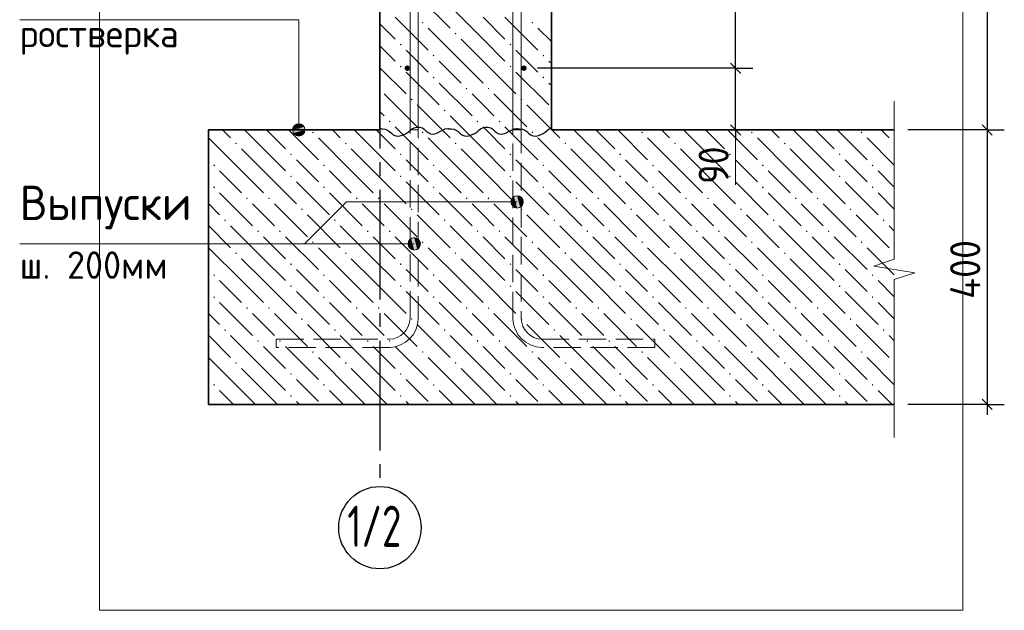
# Model space of a CAD drawing. Header units: millimetres. Extents: x 0 to 42000, y 0 to 29700.
# Tile 12 of 18: x 29500 to 36678, y 7803 to 12106. Entities that reach past the tile are written whole.
import ezdxf

# ---------------------------------------------------------------- set-up
doc = ezdxf.new("R2010")
doc.units = ezdxf.units.MM
doc.linetypes.add('______2', pattern=[270, 200, -70])
doc.linetypes.add('______5', pattern=[1100, 800, -100, 100, -100])
for name, color, linetype, lineweight in [('Standard', 7, 'Continuous', 25), ('Выпуски арматуры Г-обр.', 52, 'Continuous', 25), ('ЖБ Плита Фундамента верхний уровень', 7, 'Continuous', 35), ('ЖБ Стена верхний уровень', 7, 'Continuous', 35), ('Позиционная метка диаметр_ шаг', 7, 'Continuous', 13), ('Позиционная метка линия выноска', 7, 'Continuous', 13), ('Примечания', 7, 'Continuous', 13), ('Стена фоновая арматура У1', 7, 'Continuous', 18), ('Стена фоновая арматура Х1', 7, 'Continuous', 35)]:
    doc.layers.add(name, color=color, linetype=linetype, lineweight=lineweight)
doc.layers.add('Оси', color=7, linetype='______5')
doc.styles.add('ISOCPEUR', font='txt')

msp = doc.modelspace()

# ---------------------------------------------------------------- hatches: boundary and pattern name
at = {"layer": 'ЖБ Плита Фундамента верхний уровень', "linetype": 'Continuous', "lineweight": 18, "transparency": 33554687}
for points in [[(31631.1, 11285.2), (31637.5, 11291.7), (31644, 11285.2), (31637.5, 11278.7)], [(32431.1, 11285.2), (32437.5, 11291.7), (32444, 11285.2), (32437.5, 11278.7)], [(33231.1, 11285.2), (33237.5, 11291.7), (33244, 11285.2), (33237.5, 11278.7)], [(34031.1, 11285.2), (34037.5, 11291.7), (34044, 11285.2), (34037.5, 11278.7)], [(34831.1, 11285.2), (34837.5, 11291.7), (34844, 11285.2), (34837.5, 11278.7)], [(35631.1, 11285.2), (35637.5, 11291.7), (35644, 11285.2), (35637.5, 11278.7)], [(31071, 11205.2), (31077.6, 11211.7), (31084.1, 11205.2), (31077.6, 11198.7)], [(31871.1, 11205.2), (31877.6, 11211.7), (31884.1, 11205.2), (31877.6, 11198.7)], [(32671.1, 11205.2), (32677.6, 11211.7), (32684.1, 11205.2), (32677.6, 11198.7)], [(33471.1, 11205.2), (33477.6, 11211.7), (33484.1, 11205.2), (33477.6, 11198.7)], [(34271.1, 11205.2), (34277.6, 11211.7), (34284.1, 11205.2), (34277.6, 11198.7)], [(35071.1, 11205.2), (35077.6, 11211.7), (35084.1, 11205.2), (35077.6, 11198.7)], [(35871.1, 11205.2), (35875.9, 11210), (35875.9, 11200.4)], [(31471.1, 11125.2), (31477.6, 11131.7), (31484.1, 11125.2), (31477.6, 11118.7)], [(32271.1, 11125.2), (32277.6, 11131.7), (32284.1, 11125.2), (32277.6, 11118.7)], [(33071.1, 11125.2), (33077.6, 11131.7), (33084.1, 11125.2), (33077.6, 11118.7)], [(33871.1, 11125.2), (33877.6, 11131.7), (33884.1, 11125.2), (33877.6, 11118.7)], [(34671.1, 11125.2), (34677.6, 11131.7), (34684.1, 11125.2), (34677.6, 11118.7)], [(35471.1, 11125.2), (35477.6, 11131.7), (35484.1, 11125.2), (35477.6, 11118.7)], [(30911.1, 11045.2), (30917.6, 11051.7), (30924, 11045.2), (30917.6, 11038.7)], [(31711.1, 11045.2), (31717.6, 11051.7), (31724, 11045.2), (31717.6, 11038.7)], [(32511.1, 11045.2), (32517.6, 11051.7), (32524, 11045.2), (32517.6, 11038.7)], [(33311.1, 11045.2), (33317.6, 11051.7), (33324, 11045.2), (33317.6, 11038.7)], [(34111.1, 11045.2), (34117.6, 11051.7), (34124, 11045.2), (34117.6, 11038.7)], [(34911.1, 11045.2), (34917.6, 11051.7), (34924, 11045.2), (34917.6, 11038.7)], [(35711.1, 11045.2), (35717.6, 11051.7), (35724, 11045.2), (35717.6, 11038.7)], [(31471.1, 10965.2), (31477.6, 10971.7), (31484.1, 10965.2), (31477.6, 10958.7)], [(32271.1, 10965.2), (32277.6, 10971.7), (32284.1, 10965.2), (32277.6, 10958.7)], [(33071.1, 10965.2), (33077.6, 10971.7), (33084.1, 10965.2), (33077.6, 10958.7)], [(33871.1, 10965.2), (33877.6, 10971.7), (33884.1, 10965.2), (33877.6, 10958.7)], [(34671.1, 10965.2), (34677.6, 10971.7), (34684.1, 10965.2), (34677.6, 10958.7)], [(35471.1, 10965.2), (35477.6, 10971.7), (35484.1, 10965.2), (35477.6, 10958.7)], [(30911.1, 10885.2), (30917.6, 10891.7), (30924, 10885.2), (30917.6, 10878.7)], [(31711.1, 10885.2), (31717.6, 10891.7), (31724, 10885.2), (31717.6, 10878.7)], [(32511.1, 10885.2), (32517.6, 10891.7), (32524, 10885.2), (32517.6, 10878.7)], [(33311.1, 10885.2), (33317.6, 10891.7), (33324, 10885.2), (33317.6, 10878.7)], [(34111.1, 10885.2), (34117.6, 10891.7), (34124, 10885.2), (34117.6, 10878.7)], [(34911.1, 10885.2), (34917.6, 10891.7), (34924, 10885.2), (34917.6, 10878.7)], [(35711.1, 10885.2), (35717.6, 10891.7), (35724, 10885.2), (35717.6, 10878.7)], [(31151, 10805.2), (31157.6, 10811.7), (31164.1, 10805.2), (31157.6, 10798.7)], [(31311.1, 10805.2), (31317.6, 10811.7), (31324, 10805.2), (31317.6, 10798.7)], [(31951, 10805.2), (31957.6, 10811.7), (31964.1, 10805.2), (31957.6, 10798.7)], [(32111.1, 10805.2), (32117.6, 10811.7), (32124, 10805.2), (32117.6, 10798.7)], [(32751, 10805.2), (32757.6, 10811.7), (32764.1, 10805.2), (32757.6, 10798.7)], [(32911.1, 10805.2), (32917.6, 10811.7), (32924, 10805.2), (32917.6, 10798.7)], [(33551, 10805.2), (33557.6, 10811.7), (33564.1, 10805.2), (33557.6, 10798.7)], [(33711.1, 10805.2), (33717.6, 10811.7), (33724, 10805.2), (33717.6, 10798.7)], [(34351, 10805.2), (34357.6, 10811.7), (34364.1, 10805.2), (34357.6, 10798.7)], [(34511.1, 10805.2), (34517.6, 10811.7), (34524, 10805.2), (34517.6, 10798.7)], [(35151, 10805.2), (35157.6, 10811.7), (35164.1, 10805.2), (35157.6, 10798.7)], [(35311.1, 10805.2), (35317.6, 10811.7), (35324, 10805.2), (35317.6, 10798.7)], [(31551, 10725.2), (31557.6, 10731.7), (31564.1, 10725.2), (31557.6, 10718.7)], [(32351, 10725.2), (32357.6, 10731.7), (32364.1, 10725.2), (32357.6, 10718.7)], [(33151, 10725.2), (33157.6, 10731.7), (33164.1, 10725.2), (33157.6, 10718.7)], [(33951, 10725.2), (33957.6, 10731.7), (33964.1, 10725.2), (33957.6, 10718.7)], [(34751, 10725.2), (34757.6, 10731.7), (34764.1, 10725.2), (34757.6, 10718.7)], [(35551, 10725.2), (35557.6, 10731.7), (35564.1, 10725.2), (35557.6, 10718.7)], [(30991.1, 10645.2), (30997.6, 10651.7), (31004.1, 10645.2), (30997.6, 10638.7)], [(31791.1, 10645.2), (31797.6, 10651.7), (31804.1, 10645.2), (31797.6, 10638.7)], [(32591.1, 10645.2), (32597.6, 10651.7), (32604.1, 10645.2), (32597.6, 10638.7)], [(33391.1, 10645.2), (33397.6, 10651.7), (33404.1, 10645.2), (33397.6, 10638.7)], [(34191.1, 10645.2), (34197.6, 10651.7), (34204.1, 10645.2), (34197.6, 10638.7)], [(34991.1, 10645.2), (34997.6, 10651.7), (35004.1, 10645.2), (34997.6, 10638.7)], [(35791.1, 10645.2), (35797.6, 10651.7), (35804.1, 10645.2), (35797.6, 10638.7)], [(31231.1, 10565.2), (31237.5, 10571.7), (31244, 10565.2), (31237.5, 10558.7)], [(31391.1, 10565.2), (31397.6, 10571.7), (31404.1, 10565.2), (31397.6, 10558.7)], [(32031.1, 10565.2), (32037.5, 10571.7), (32044, 10565.2), (32037.5, 10558.7)], [(32191.1, 10565.2), (32197.6, 10571.7), (32204.1, 10565.2), (32197.6, 10558.7)], [(32831.1, 10565.2), (32837.5, 10571.7), (32844, 10565.2), (32837.5, 10558.7)], [(32991.1, 10565.2), (32997.6, 10571.7), (33004.1, 10565.2), (32997.6, 10558.7)], [(33631.1, 10565.2), (33637.5, 10571.7), (33644, 10565.2), (33637.5, 10558.7)], [(33791.1, 10565.2), (33797.6, 10571.7), (33804.1, 10565.2), (33797.6, 10558.7)], [(34431.1, 10565.2), (34437.5, 10571.7), (34444, 10565.2), (34437.5, 10558.7)], [(34591.1, 10565.2), (34597.6, 10571.7), (34604.1, 10565.2), (34597.6, 10558.7)], [(35231.1, 10565.2), (35237.5, 10571.7), (35244, 10565.2), (35237.5, 10558.7)], [(35391.1, 10565.2), (35397.6, 10571.7), (35404.1, 10565.2), (35397.6, 10558.7)], [(31631.1, 10485.2), (31637.5, 10491.7), (31644, 10485.2), (31637.5, 10478.7)], [(32431.1, 10485.2), (32437.5, 10491.7), (32444, 10485.2), (32437.5, 10478.7)], [(33231.1, 10485.2), (33237.5, 10491.7), (33244, 10485.2), (33237.5, 10478.7)], [(34031.1, 10485.2), (34037.5, 10491.7), (34044, 10485.2), (34037.5, 10478.7)], [(34831.1, 10485.2), (34837.5, 10491.7), (34844, 10485.2), (34837.5, 10478.7)], [(35631.1, 10485.2), (35637.5, 10491.7), (35644, 10485.2), (35637.5, 10478.7)], [(31071, 10405.2), (31077.6, 10411.7), (31084.1, 10405.2), (31077.6, 10398.7)], [(31871.1, 10405.2), (31877.6, 10411.7), (31884.1, 10405.2), (31877.6, 10398.7)], [(32671.1, 10405.2), (32677.6, 10411.7), (32684.1, 10405.2), (32677.6, 10398.7)], [(33471.1, 10405.2), (33477.6, 10411.7), (33484.1, 10405.2), (33477.6, 10398.7)], [(34271.1, 10405.2), (34277.6, 10411.7), (34284.1, 10405.2), (34277.6, 10398.7)], [(35071.1, 10405.2), (35077.6, 10411.7), (35084.1, 10405.2), (35077.6, 10398.7)], [(35871.1, 10405.2), (35875.9, 10410), (35875.9, 10400.4)], [(31471.1, 10325.2), (31477.6, 10331.7), (31484.1, 10325.2), (31477.6, 10318.7)], [(32271.1, 10325.2), (32277.6, 10331.7), (32284.1, 10325.2), (32277.6, 10318.7)], [(33071.1, 10325.2), (33077.6, 10331.7), (33084.1, 10325.2), (33077.6, 10318.7)], [(33871.1, 10325.2), (33877.6, 10331.7), (33884.1, 10325.2), (33877.6, 10318.7)], [(34671.1, 10325.2), (34677.6, 10331.7), (34684.1, 10325.2), (34677.6, 10318.7)], [(35471.1, 10325.2), (35477.6, 10331.7), (35484.1, 10325.2), (35477.6, 10318.7)], [(30911.1, 10245.2), (30917.6, 10251.7), (30924, 10245.2), (30917.6, 10238.7)], [(31711.1, 10245.2), (31717.6, 10251.7), (31724, 10245.2), (31717.6, 10238.7)], [(32511.1, 10245.2), (32517.6, 10251.7), (32524, 10245.2), (32517.6, 10238.7)], [(33311.1, 10245.2), (33317.6, 10251.7), (33324, 10245.2), (33317.6, 10238.7)], [(34111.1, 10245.2), (34117.6, 10251.7), (34124, 10245.2), (34117.6, 10238.7)], [(34911.1, 10245.2), (34917.6, 10251.7), (34924, 10245.2), (34917.6, 10238.7)], [(35711.1, 10245.2), (35717.6, 10251.7), (35724, 10245.2), (35717.6, 10238.7)], [(31471.1, 10165.2), (31477.6, 10171.7), (31484.1, 10165.2), (31477.6, 10158.7)], [(32271.1, 10165.2), (32277.6, 10171.7), (32284.1, 10165.2), (32277.6, 10158.7)], [(33071.1, 10165.2), (33077.6, 10171.7), (33084.1, 10165.2), (33077.6, 10158.7)], [(33871.1, 10165.2), (33877.6, 10171.7), (33884.1, 10165.2), (33877.6, 10158.7)], [(34671.1, 10165.2), (34677.6, 10171.7), (34684.1, 10165.2), (34677.6, 10158.7)], [(35471.1, 10165.2), (35477.6, 10171.7), (35484.1, 10165.2), (35477.6, 10158.7)], [(30911.1, 10085.2), (30917.6, 10091.7), (30924, 10085.2), (30917.6, 10078.7)], [(31711.1, 10085.2), (31717.6, 10091.7), (31724, 10085.2), (31717.6, 10078.7)], [(32511.1, 10085.2), (32517.6, 10091.7), (32524, 10085.2), (32517.6, 10078.7)], [(33311.1, 10085.2), (33317.6, 10091.7), (33324, 10085.2), (33317.6, 10078.7)], [(34111.1, 10085.2), (34117.6, 10091.7), (34124, 10085.2), (34117.6, 10078.7)], [(34911.1, 10085.2), (34917.6, 10091.7), (34924, 10085.2), (34917.6, 10078.7)], [(35711.1, 10085.2), (35717.6, 10091.7), (35724, 10085.2), (35717.6, 10078.7)], [(31151, 10005.2), (31157.6, 10011.7), (31164.1, 10005.2), (31157.6, 9998.7)], [(31311.1, 10005.2), (31317.6, 10011.7), (31324, 10005.2), (31317.6, 9998.7)], [(31951, 10005.2), (31957.6, 10011.7), (31964.1, 10005.2), (31957.6, 9998.7)], [(32111.1, 10005.2), (32117.6, 10011.7), (32124, 10005.2), (32117.6, 9998.7)], [(32751, 10005.2), (32757.6, 10011.7), (32764.1, 10005.2), (32757.6, 9998.7)], [(32911.1, 10005.2), (32917.6, 10011.7), (32924, 10005.2), (32917.6, 9998.7)], [(33551, 10005.2), (33557.6, 10011.7), (33564.1, 10005.2), (33557.6, 9998.7)], [(33711.1, 10005.2), (33717.6, 10011.7), (33724, 10005.2), (33717.6, 9998.7)], [(34351, 10005.2), (34357.6, 10011.7), (34364.1, 10005.2), (34357.6, 9998.7)], [(34511.1, 10005.2), (34517.6, 10011.7), (34524, 10005.2), (34517.6, 9998.7)], [(35151, 10005.2), (35157.6, 10011.7), (35164.1, 10005.2), (35157.6, 9998.7)], [(35311.1, 10005.2), (35317.6, 10011.7), (35324, 10005.2), (35317.6, 9998.7)], [(31551, 9925.2), (31557.6, 9931.7), (31564.1, 9925.2), (31557.6, 9918.7)], [(32351, 9925.2), (32357.6, 9931.7), (32364.1, 9925.2), (32357.6, 9918.7)], [(33151, 9925.2), (33157.6, 9931.7), (33164.1, 9925.2), (33157.6, 9918.7)], [(33951, 9925.2), (33957.6, 9931.7), (33964.1, 9925.2), (33957.6, 9918.7)], [(34751, 9925.2), (34757.6, 9931.7), (34764.1, 9925.2), (34757.6, 9918.7)], [(35551, 9925.2), (35557.6, 9931.7), (35564.1, 9925.2), (35557.6, 9918.7)], [(30991.1, 9845.2), (30997.6, 9851.7), (31004.1, 9845.2), (30997.6, 9838.7)], [(31791.1, 9845.2), (31797.6, 9851.7), (31804.1, 9845.2), (31797.6, 9838.7)], [(32591.1, 9845.2), (32597.6, 9851.7), (32604.1, 9845.2), (32597.6, 9838.7)], [(33391.1, 9845.2), (33397.6, 9851.7), (33404.1, 9845.2), (33397.6, 9838.7)], [(34191.1, 9845.2), (34197.6, 9851.7), (34204.1, 9845.2), (34197.6, 9838.7)], [(34991.1, 9845.2), (34997.6, 9851.7), (35004.1, 9845.2), (34997.6, 9838.7)], [(35791.1, 9845.2), (35797.6, 9851.7), (35804.1, 9845.2), (35797.6, 9838.7)], [(31231.1, 9765.2), (31237.5, 9771.7), (31244, 9765.2), (31237.5, 9758.7)], [(31391.1, 9765.2), (31397.6, 9771.7), (31404.1, 9765.2), (31397.6, 9758.7)], [(32031.1, 9765.2), (32037.5, 9771.7), (32044, 9765.2), (32037.5, 9758.7)], [(32191.1, 9765.2), (32197.6, 9771.7), (32204.1, 9765.2), (32197.6, 9758.7)], [(32831.1, 9765.2), (32837.5, 9771.7), (32844, 9765.2), (32837.5, 9758.7)], [(32991.1, 9765.2), (32997.6, 9771.7), (33004.1, 9765.2), (32997.6, 9758.7)], [(33631.1, 9765.2), (33637.5, 9771.7), (33644, 9765.2), (33637.5, 9758.7)], [(33791.1, 9765.2), (33797.6, 9771.7), (33804.1, 9765.2), (33797.6, 9758.7)], [(34431.1, 9765.2), (34437.5, 9771.7), (34444, 9765.2), (34437.5, 9758.7)], [(34591.1, 9765.2), (34597.6, 9771.7), (34604.1, 9765.2), (34597.6, 9758.7)], [(35231.1, 9765.2), (35237.5, 9771.7), (35244, 9765.2), (35237.5, 9758.7)], [(35391.1, 9765.2), (35397.6, 9771.7), (35404.1, 9765.2), (35397.6, 9758.7)], [(31631.1, 9685.2), (31637.5, 9691.7), (31644, 9685.2), (31637.5, 9678.7)], [(32431.1, 9685.2), (32437.5, 9691.7), (32444, 9685.2), (32437.5, 9678.7)], [(33231.1, 9685.2), (33237.5, 9691.7), (33244, 9685.2), (33237.5, 9678.7)], [(34031.1, 9685.2), (34037.5, 9691.7), (34044, 9685.2), (34037.5, 9678.7)], [(34831.1, 9685.2), (34837.5, 9691.7), (34844, 9685.2), (34837.5, 9678.7)], [(35631.1, 9685.2), (35637.5, 9691.7), (35644, 9685.2), (35637.5, 9678.7)], [(31071, 9605.2), (31077.6, 9611.7), (31084.1, 9605.2), (31077.6, 9598.7)], [(31871.1, 9605.2), (31877.6, 9611.7), (31884.1, 9605.2), (31877.6, 9598.7)], [(32671.1, 9605.2), (32677.6, 9611.7), (32684.1, 9605.2), (32677.6, 9598.7)], [(33471.1, 9605.2), (33477.6, 9611.7), (33484.1, 9605.2), (33477.6, 9598.7)], [(34271.1, 9605.2), (34277.6, 9611.7), (34284.1, 9605.2), (34277.6, 9598.7)], [(35071.1, 9605.2), (35077.6, 9611.7), (35084.1, 9605.2), (35077.6, 9598.7)], [(35871.1, 9605.2), (35875.9, 9610), (35875.9, 9600.4)], [(31471.1, 9525.2), (31477.6, 9531.7), (31484.1, 9525.2), (31477.6, 9518.7)], [(32271.1, 9525.2), (32277.6, 9531.7), (32284.1, 9525.2), (32277.6, 9518.7)], [(33071.1, 9525.2), (33077.6, 9531.7), (33084.1, 9525.2), (33077.6, 9518.7)], [(33871.1, 9525.2), (33877.6, 9531.7), (33884.1, 9525.2), (33877.6, 9518.7)], [(34671.1, 9525.2), (34677.6, 9531.7), (34684.1, 9525.2), (34677.6, 9518.7)], [(35471.1, 9525.2), (35477.6, 9531.7), (35484.1, 9525.2), (35477.6, 9518.7)], [(30911.1, 9445.2), (30917.6, 9451.7), (30924, 9445.2), (30917.6, 9438.7)], [(31711.1, 9445.2), (31717.6, 9451.7), (31724, 9445.2), (31717.6, 9438.7)], [(32511.1, 9445.2), (32517.6, 9451.7), (32524, 9445.2), (32517.6, 9438.7)], [(33311.1, 9445.2), (33317.6, 9451.7), (33324, 9445.2), (33317.6, 9438.7)], [(34111.1, 9445.2), (34117.6, 9451.7), (34124, 9445.2), (34117.6, 9438.7)], [(34911.1, 9445.2), (34917.6, 9451.7), (34924, 9445.2), (34917.6, 9438.7)], [(35711.1, 9445.2), (35717.6, 9451.7), (35724, 9445.2), (35717.6, 9438.7)], [(31471.1, 9365.2), (31477.6, 9371.7), (31484.1, 9365.2), (31477.6, 9358.7)], [(32271.1, 9365.2), (32277.6, 9371.7), (32284.1, 9365.2), (32277.6, 9358.7)], [(33071.1, 9365.2), (33077.6, 9371.7), (33084.1, 9365.2), (33077.6, 9358.7)], [(33871.1, 9365.2), (33877.6, 9371.7), (33884.1, 9365.2), (33877.6, 9358.7)], [(34671.1, 9365.2), (34677.6, 9371.7), (34684.1, 9365.2), (34677.6, 9358.7)], [(35471.1, 9365.2), (35477.6, 9371.7), (35484.1, 9365.2), (35477.6, 9358.7)]]:
    msp.add_hatch(color=7, dxfattribs=at).paths.add_polyline_path(points, flags=16)
at = {"layer": 'ЖБ Стена верхний уровень', "linetype": 'Continuous', "lineweight": 18, "transparency": 33554687}
for points in [[(32431.1, 12085.2), (32437.5, 12091.7), (32444, 12085.2), (32437.5, 12078.7)], [(33231.1, 12085.2), (33237.5, 12091.7), (33244, 12085.2), (33237.5, 12078.7)], [(32671.1, 12005.2), (32677.6, 12011.7), (32684.1, 12005.2), (32677.6, 11998.7)], [(32271.1, 11925.2), (32277.6, 11931.7), (32284.1, 11925.2), (32277.6, 11918.7)], [(33071.1, 11925.2), (33077.6, 11931.7), (33084.1, 11925.2), (33077.6, 11918.7)], [(32511.1, 11845.2), (32517.6, 11851.7), (32524, 11845.2), (32517.6, 11838.7)], [(33311.1, 11845.2), (33317.6, 11851.7), (33324, 11845.2), (33317.6, 11838.7)], [(32271.1, 11765.2), (32277.6, 11771.7), (32284.1, 11765.2), (32277.6, 11758.7)], [(33071.1, 11765.2), (33077.6, 11771.7), (33084.1, 11765.2), (33077.6, 11758.7)], [(32511.1, 11685.2), (32517.6, 11691.7), (32524, 11685.2), (32517.6, 11678.7)], [(33311.1, 11685.2), (33317.6, 11691.7), (33324, 11685.2), (33317.6, 11678.7)], [(32751, 11605.2), (32757.6, 11611.7), (32764.1, 11605.2), (32757.6, 11598.7)], [(32911.1, 11605.2), (32917.6, 11611.7), (32924, 11605.2), (32917.6, 11598.7)], [(32351, 11525.2), (32357.6, 11531.7), (32364.1, 11525.2), (32357.6, 11518.7)], [(33151, 11525.2), (33157.6, 11531.7), (33164.1, 11525.2), (33157.6, 11518.7)], [(32591.1, 11445.2), (32597.6, 11451.7), (32604.1, 11445.2), (32597.6, 11438.7)], [(32191.1, 11365.2), (32197.6, 11371.7), (32204.1, 11365.2), (32197.6, 11358.7)], [(32831.1, 11365.2), (32837.5, 11371.7), (32844, 11365.2), (32837.5, 11358.7)], [(32991.1, 11365.2), (32997.6, 11371.7), (33004.1, 11365.2), (32997.6, 11358.7)]]:
    msp.add_hatch(color=7, dxfattribs=at).paths.add_polyline_path(points, flags=16)
at = {"layer": 'Позиционная метка линия выноска', "linetype": 'Continuous', "lineweight": 13, "transparency": 33554687}
for points in [[(31496, 11325.7), (31573.4, 11325.7), (31557.2, 11341.9)], [(31496, 11325.7), (31557.2, 11341.9), (31512.2, 11341.9)], [(31512.2, 11341.9), (31557.2, 11341.9), (31534.7, 11348.2)], [(31489.7, 11303.2), (31579.7, 11303.2), (31573.4, 11325.7)], [(31489.7, 11303.2), (31573.4, 11325.7), (31496, 11325.7)], [(31496, 11280.7), (31579.7, 11303.2), (31489.7, 11303.2)], [(31496, 11280.7), (31573.4, 11280.7), (31579.7, 11303.2)], [(31512.2, 11264.5), (31573.4, 11280.7), (31496, 11280.7)], [(31512.2, 11264.5), (31557.2, 11264.5), (31573.4, 11280.7)], [(31557.2, 11264.5), (31512.2, 11264.5), (31534.7, 11258.2)], [(33087.2, 10756.3), (33087.2, 10801.3), (33080.9, 10778.8)], [(33103.4, 10740.1), (33103.4, 10817.5), (33087.2, 10801.3)], [(33103.4, 10740.1), (33087.2, 10801.3), (33087.2, 10756.3)], [(33125.9, 10733.8), (33125.9, 10823.7), (33103.4, 10817.5)], [(33125.9, 10733.8), (33103.4, 10817.5), (33103.4, 10740.1)], [(33148.4, 10740.1), (33148.4, 10817.5), (33125.9, 10823.7)], [(33148.4, 10740.1), (33125.9, 10823.7), (33125.9, 10733.8)], [(33164.6, 10756.3), (33164.6, 10801.3), (33148.4, 10817.5)], [(33164.6, 10756.3), (33148.4, 10817.5), (33148.4, 10740.1)], [(33164.6, 10801.3), (33164.6, 10756.3), (33170.9, 10778.8)], [(32337.2, 10450.9), (32337.2, 10495.9), (32330.9, 10473.4)], [(32353.4, 10434.7), (32353.4, 10512.1), (32337.2, 10495.9)], [(32353.4, 10434.7), (32337.2, 10495.9), (32337.2, 10450.9)], [(32375.9, 10428.4), (32375.9, 10518.4), (32353.4, 10512.1)], [(32375.9, 10428.4), (32353.4, 10512.1), (32353.4, 10434.7)], [(32398.4, 10434.7), (32398.4, 10512.1), (32375.9, 10518.4)], [(32398.4, 10434.7), (32375.9, 10518.4), (32375.9, 10428.4)], [(32414.6, 10450.9), (32414.6, 10495.9), (32398.4, 10512.1)], [(32414.6, 10450.9), (32398.4, 10512.1), (32398.4, 10434.7)], [(32414.6, 10495.9), (32414.6, 10450.9), (32420.9, 10473.4)]]:
    msp.add_hatch(color=7, dxfattribs=at).paths.add_polyline_path(points)
at = {"layer": 'Стена фоновая арматура У1', "linetype": 'Continuous', "lineweight": 13, "transparency": 33554687}
for points in [[(32345.9, 11753.2), (32344.4, 11760.9), (32340, 11767.4), (32333.5, 11771.7), (32325.9, 11773.2), (32318.2, 11771.7), (32311.7, 11767.4), (32307.4, 11760.9), (32305.9, 11753.2), (32307.4, 11745.6), (32311.7, 11739.1), (32318.2, 11734.8), (32325.9, 11733.2), (32333.5, 11734.8), (32340, 11739.1), (32344.4, 11745.6)], [(33195.9, 11753.2), (33194.4, 11760.9), (33190, 11767.4), (33183.5, 11771.7), (33175.9, 11773.2), (33168.2, 11771.7), (33161.7, 11767.4), (33157.4, 11760.9), (33155.9, 11753.2), (33157.4, 11745.6), (33161.7, 11739.1), (33168.2, 11734.8), (33175.9, 11733.2), (33183.5, 11734.8), (33190, 11739.1), (33194.4, 11745.6)]]:
    msp.add_hatch(color=7, dxfattribs=at).paths.add_polyline_path(points)

# ---------------------------------------------------------------- linework, layer by layer
at = {"layer": 'Standard', "color": 254, "linetype": 'Continuous', "lineweight": 13, "true_color": 0xc4c4ff, "transparency": 33554687}
msp.add_line((30080.9, 29200), (30080.9, 7803.2), dxfattribs=at)
at = {"layer": 'Standard', "color": 7, "linetype": 'Continuous', "lineweight": -3, "transparency": 33554687}
for p, q in [((36553, 25003.2), (36553, 11303.2)), ((34719, 11753.2), (34594, 11753.2)), ((34719, 11753.2), (34844, 11753.2)), ((34719, 11303.2), (34719, 11753.2)), ((34719, 11303.2), (34594, 11303.2)), ((34719, 11303.2), (34844, 11303.2)), ((34719, 11303.2), (34719, 11303.2)), ((34719, 11303.2), (34719, 11228.2)), ((36553, 11303.2), (36428, 11303.2)), ((36553, 11303.2), (36678, 11303.2)), ((36553, 11303.2), (36553, 9303.2)), ((36553, 9303.2), (35975.9, 9303.2)), ((36553, 9303.2), (36428, 9303.2)), ((36553, 9303.2), (36678, 9303.2)), ((36553, 9303.2), (36553, 9228.2))]:
    msp.add_line(p, q, dxfattribs=at)
at = {"layer": 'Standard', "color": 7, "linetype": 'Continuous', "lineweight": 25, "transparency": 33554687}
for p, q in [((34756.5, 11715.7), (34681.5, 11790.7)), ((34756.5, 11265.7), (34681.5, 11340.7)), ((36515.5, 11340.7), (36590.5, 11265.7)), ((36515.5, 9340.7), (36590.5, 9265.7))]:
    msp.add_line(p, q, dxfattribs=at)
at = {"layer": 'Standard', "color": 7, "linetype": 'Continuous', "lineweight": 13, "transparency": 33554687}
msp.add_line((34719, 11303.2), (34719, 10903.2), dxfattribs=at)
at = {"layer": 'Standard', "color": 254, "linetype": 'Continuous', "lineweight": 13, "true_color": 0xc4c4ff, "transparency": 33554687}
msp.add_lwpolyline([(30080.9, 7803.2), (36375.9, 7803.2), (36375.9, 29200)], dxfattribs=at)
at = {"layer": 'Standard', "color": 7, "linetype": 'Continuous', "lineweight": -3, "transparency": 33554687}
for points in [[(34719, 11753.2), (34719, 12125.9), (34719, 12125.9), (34719, 24753.2)], [(34719, 11753.2), (34702, 11753.2), (34702, 11753.2), (34702, 11753.2), (34702, 11753.2), (33275.9, 11753.2)], [(36553, 11303.2), (36536, 11303.2), (36536, 11303.2), (35975.9, 11303.2)]]:
    msp.add_lwpolyline(points, dxfattribs=at)
at = {"layer": 'Выпуски арматуры Г-обр.', "color": 7, "linetype": '______2', "lineweight": 13, "transparency": 33554687}
for points in [[(31370.9, 9778.2), (32195.9, 9778.2), (32224.1, 9782.2), (32252.7, 9791.6), (32278.8, 9806.2), (32300.1, 9824), (32317.9, 9845.3), (32332.5, 9871.5), (32342, 9900), (32345.9, 9928.2), (32345.9, 16303.2), (32405.9, 16303.2), (32405.9, 9924.1), (32400.6, 9886.4), (32387.7, 9847.2), (32367.5, 9811.1), (32342.7, 9781.4), (32313, 9756.6), (32276.9, 9736.4), (32237.7, 9723.5), (32200.1, 9718.2), (31370.9, 9718.2), (31370.9, 9778.2)], [(34130.9, 9718.2), (33301.7, 9718.2), (33264, 9723.5), (33224.8, 9736.4), (33188.8, 9756.6), (33159.1, 9781.4), (33134.3, 9811.1), (33114, 9847.2), (33101.1, 9886.4), (33095.9, 9924.1), (33095.9, 14303.2), (33155.9, 14303.2), (33155.9, 9928.2), (33159.8, 9900), (33169.2, 9871.5), (33183.9, 9845.3), (33201.7, 9824), (33223, 9806.2), (33249.1, 9791.6), (33277.7, 9782.2), (33305.9, 9778.2), (34130.9, 9778.2), (34130.9, 9718.2)]]:
    msp.add_lwpolyline(points, dxfattribs=at)
at = {"layer": 'ЖБ Плита Фундамента верхний уровень', "color": 7, "linetype": 'Continuous', "lineweight": 35, "transparency": 33554687}
for p, q in [((30875.9, 11303.2), (30875.9, 9303.2)), ((32125.9, 11303.2), (30875.9, 11303.2)), ((35875.9, 11303.2), (33375.9, 11303.2)), ((30875.9, 9303.2), (35875.9, 9303.2))]:
    msp.add_line(p, q, dxfattribs=at)
at = {"layer": 'ЖБ Плита Фундамента верхний уровень', "color": 252, "linetype": 'Continuous', "lineweight": 18, "true_color": 0x8f8f8f, "transparency": 33554687}
for p, q in [((30979.5, 11303.2), (31037.5, 11245.2)), ((31277.6, 11165.2), (31139.5, 11303.2)), ((31299.5, 11303.2), (31437.5, 11165.2)), ((31459.5, 11303.2), (31677.6, 11085.2)), ((31779.5, 11303.2), (31837.5, 11245.2)), ((32077.6, 11165.2), (31939.5, 11303.2)), ((32099.5, 11303.2), (32237.5, 11165.2)), ((32259.5, 11303.2), (32477.6, 11085.2)), ((32579.5, 11303.2), (32637.5, 11245.2)), ((32877.6, 11165.2), (32739.5, 11303.2)), ((32899.5, 11303.2), (33037.5, 11165.2)), ((33059.5, 11303.2), (33277.6, 11085.2)), ((33379.5, 11303.2), (33437.5, 11245.2)), ((33677.6, 11165.2), (33539.5, 11303.2)), ((33699.5, 11303.2), (33837.5, 11165.2)), ((33859.5, 11303.2), (34077.6, 11085.2)), ((34179.5, 11303.2), (34237.5, 11245.2)), ((34477.6, 11165.2), (34339.5, 11303.2)), ((34499.5, 11303.2), (34637.5, 11165.2)), ((34659.5, 11303.2), (34877.6, 11085.2)), ((34979.5, 11303.2), (35037.5, 11245.2)), ((35277.6, 11165.2), (35139.5, 11303.2)), ((35299.5, 11303.2), (35437.5, 11165.2)), ((35459.5, 11303.2), (35677.6, 11085.2)), ((35779.5, 11303.2), (35837.5, 11245.2)), ((31117.6, 11005.2), (30877.6, 11245.2)), ((31917.6, 11005.2), (31677.6, 11245.2)), ((32717.6, 11005.2), (32477.6, 11245.2)), ((33517.6, 11005.2), (33277.6, 11245.2)), ((34317.6, 11005.2), (34077.6, 11245.2)), ((35117.6, 11005.2), (34877.6, 11245.2)), ((35875.9, 11046.9), (35677.6, 11245.2)), ((31117.6, 11165.2), (31277.6, 11005.2)), ((31277.6, 11165.2), (31437.5, 11005.2)), ((31917.6, 11165.2), (32077.6, 11005.2)), ((32077.6, 11165.2), (32237.5, 11005.2)), ((32717.6, 11165.2), (32877.6, 11005.2)), ((32877.6, 11165.2), (33037.5, 11005.2)), ((33517.6, 11165.2), (33677.6, 11005.2)), ((33677.6, 11165.2), (33837.5, 11005.2)), ((34317.6, 11165.2), (34477.6, 11005.2)), ((34477.6, 11165.2), (34637.5, 11005.2)), ((35117.6, 11165.2), (35277.6, 11005.2)), ((35277.6, 11165.2), (35437.5, 11005.2)), ((30875.9, 11086.9), (30877.6, 11085.2)), ((31597.6, 11005.2), (31517.6, 11085.2)), ((32397.6, 11005.2), (32317.6, 11085.2)), ((33197.6, 11005.2), (33117.6, 11085.2)), ((33997.6, 11005.2), (33917.6, 11085.2)), ((34797.6, 11005.2), (34717.6, 11085.2)), ((35597.6, 11005.2), (35517.6, 11085.2)), ((30957.6, 11005.2), (31117.6, 10845.2)), ((31117.6, 11005.2), (31277.6, 10845.2)), ((31277.6, 11005.2), (31517.6, 10765.2)), ((31677.6, 10925.2), (31597.6, 11005.2)), ((31757.6, 11005.2), (31917.6, 10845.2)), ((31917.6, 11005.2), (32077.6, 10845.2)), ((32077.6, 11005.2), (32317.6, 10765.2)), ((32477.6, 10925.2), (32397.6, 11005.2)), ((32557.6, 11005.2), (32717.6, 10845.2)), ((32717.6, 11005.2), (32877.6, 10845.2)), ((32877.6, 11005.2), (33117.6, 10765.2)), ((33277.6, 10925.2), (33197.6, 11005.2)), ((33357.6, 11005.2), (33517.6, 10845.2)), ((33517.6, 11005.2), (33677.6, 10845.2)), ((33677.6, 11005.2), (33917.6, 10765.2)), ((34077.6, 10925.2), (33997.6, 11005.2)), ((34157.6, 11005.2), (34317.6, 10845.2)), ((34317.6, 11005.2), (34477.6, 10845.2)), ((34477.6, 11005.2), (34717.6, 10765.2)), ((34877.6, 10925.2), (34797.6, 11005.2)), ((34957.6, 11005.2), (35117.6, 10845.2)), ((35117.6, 11005.2), (35277.6, 10845.2)), ((35277.6, 11005.2), (35517.6, 10765.2)), ((35677.6, 10925.2), (35597.6, 11005.2)), ((35757.6, 11005.2), (35875.9, 10886.9)), ((30877.6, 10925.2), (30875.9, 10926.9)), ((31517.6, 10925.2), (31757.6, 10685.2)), ((32317.6, 10925.2), (32557.6, 10685.2)), ((33117.6, 10925.2), (33357.6, 10685.2)), ((33917.6, 10925.2), (34157.6, 10685.2)), ((34717.6, 10925.2), (34957.6, 10685.2)), ((35517.6, 10925.2), (35757.6, 10685.2)), ((30957.6, 10845.2), (31197.6, 10605.2)), ((31757.6, 10845.2), (31997.6, 10605.2)), ((32557.6, 10845.2), (32797.6, 10605.2)), ((33357.6, 10845.2), (33597.6, 10605.2)), ((34157.6, 10845.2), (34397.6, 10605.2)), ((34957.6, 10845.2), (35197.6, 10605.2)), ((35757.6, 10845.2), (35875.9, 10726.9)), ((30875.9, 10766.9), (30957.6, 10685.2)), ((31277.6, 10685.2), (31197.6, 10765.2)), ((31357.6, 10765.2), (31597.6, 10525.2)), ((32077.6, 10685.2), (31997.6, 10765.2)), ((32157.6, 10765.2), (32397.6, 10525.2)), ((32877.6, 10685.2), (32797.6, 10765.2)), ((32957.6, 10765.2), (33197.6, 10525.2)), ((33677.6, 10685.2), (33597.6, 10765.2)), ((33757.6, 10765.2), (33997.6, 10525.2)), ((34477.6, 10685.2), (34397.6, 10765.2)), ((34557.6, 10765.2), (34797.6, 10525.2)), ((35277.6, 10685.2), (35197.6, 10765.2)), ((35357.6, 10765.2), (35597.6, 10525.2)), ((31357.6, 10605.2), (31277.6, 10685.2)), ((31597.6, 10685.2), (31837.5, 10445.2)), ((32157.6, 10605.2), (32077.6, 10685.2)), ((32397.6, 10685.2), (32637.5, 10445.2)), ((32957.6, 10605.2), (32877.6, 10685.2)), ((33197.6, 10685.2), (33437.5, 10445.2)), ((33757.6, 10605.2), (33677.6, 10685.2)), ((33997.6, 10685.2), (34237.5, 10445.2)), ((34557.6, 10605.2), (34477.6, 10685.2)), ((34797.6, 10685.2), (35037.5, 10445.2)), ((35357.6, 10605.2), (35277.6, 10685.2)), ((35597.6, 10685.2), (35837.5, 10445.2)), ((30875.9, 10606.9), (31037.5, 10445.2)), ((31277.6, 10365.2), (31037.5, 10605.2)), ((32077.6, 10365.2), (31837.5, 10605.2)), ((32877.6, 10365.2), (32637.5, 10605.2)), ((33677.6, 10365.2), (33437.5, 10605.2)), ((34477.6, 10365.2), (34237.5, 10605.2)), ((35277.6, 10365.2), (35037.5, 10605.2)), ((35875.9, 10566.9), (35837.5, 10605.2)), ((31277.6, 10525.2), (31437.5, 10365.2)), ((31437.5, 10525.2), (31677.6, 10285.2)), ((32077.6, 10525.2), (32237.5, 10365.2)), ((32237.5, 10525.2), (32477.6, 10285.2)), ((32877.6, 10525.2), (33037.5, 10365.2)), ((33037.5, 10525.2), (33277.6, 10285.2)), ((33677.6, 10525.2), (33837.5, 10365.2)), ((33837.5, 10525.2), (34077.6, 10285.2)), ((34477.6, 10525.2), (34637.5, 10365.2)), ((34637.5, 10525.2), (34877.6, 10285.2)), ((35277.6, 10525.2), (35437.5, 10365.2)), ((35437.5, 10525.2), (35677.6, 10285.2)), ((31117.6, 10205.2), (30877.6, 10445.2)), ((31917.6, 10205.2), (31677.6, 10445.2)), ((32717.6, 10205.2), (32477.6, 10445.2)), ((33517.6, 10205.2), (33277.6, 10445.2)), ((34317.6, 10205.2), (34077.6, 10445.2)), ((35117.6, 10205.2), (34877.6, 10445.2)), ((35875.9, 10246.9), (35677.6, 10445.2)), ((31117.6, 10365.2), (31277.6, 10205.2)), ((31277.6, 10365.2), (31437.5, 10205.2)), ((31917.6, 10365.2), (32077.6, 10205.2)), ((32077.6, 10365.2), (32237.5, 10205.2)), ((32717.6, 10365.2), (32877.6, 10205.2)), ((32877.6, 10365.2), (33037.5, 10205.2)), ((33517.6, 10365.2), (33677.6, 10205.2)), ((33677.6, 10365.2), (33837.5, 10205.2)), ((34317.6, 10365.2), (34477.6, 10205.2)), ((34477.6, 10365.2), (34637.5, 10205.2)), ((35117.6, 10365.2), (35277.6, 10205.2)), ((35277.6, 10365.2), (35437.5, 10205.2)), ((30875.9, 10286.9), (30877.6, 10285.2)), ((31597.6, 10205.2), (31517.6, 10285.2)), ((32397.6, 10205.2), (32317.6, 10285.2)), ((33197.6, 10205.2), (33117.6, 10285.2)), ((33997.6, 10205.2), (33917.6, 10285.2)), ((34797.6, 10205.2), (34717.6, 10285.2)), ((35597.6, 10205.2), (35517.6, 10285.2)), ((30957.6, 10205.2), (31117.6, 10045.2)), ((31117.6, 10205.2), (31277.6, 10045.2)), ((31277.6, 10205.2), (31517.6, 9965.2)), ((31677.6, 10125.2), (31597.6, 10205.2)), ((31757.6, 10205.2), (31917.6, 10045.2)), ((31917.6, 10205.2), (32077.6, 10045.2)), ((32077.6, 10205.2), (32317.6, 9965.2)), ((32477.6, 10125.2), (32397.6, 10205.2)), ((32557.6, 10205.2), (32717.6, 10045.2)), ((32717.6, 10205.2), (32877.6, 10045.2)), ((32877.6, 10205.2), (33117.6, 9965.2)), ((33277.6, 10125.2), (33197.6, 10205.2)), ((33357.6, 10205.2), (33517.6, 10045.2)), ((33517.6, 10205.2), (33677.6, 10045.2)), ((33677.6, 10205.2), (33917.6, 9965.2)), ((34077.6, 10125.2), (33997.6, 10205.2)), ((34157.6, 10205.2), (34317.6, 10045.2)), ((34317.6, 10205.2), (34477.6, 10045.2)), ((34477.6, 10205.2), (34717.6, 9965.2)), ((34877.6, 10125.2), (34797.6, 10205.2)), ((34957.6, 10205.2), (35117.6, 10045.2)), ((35117.6, 10205.2), (35277.6, 10045.2)), ((35277.6, 10205.2), (35517.6, 9965.2)), ((35677.6, 10125.2), (35597.6, 10205.2)), ((35757.6, 10205.2), (35875.9, 10086.9)), ((30877.6, 10125.2), (30875.9, 10126.9)), ((31517.6, 10125.2), (31757.6, 9885.2)), ((32317.6, 10125.2), (32557.6, 9885.2)), ((33117.6, 10125.2), (33357.6, 9885.2)), ((33917.6, 10125.2), (34157.6, 9885.2)), ((34717.6, 10125.2), (34957.6, 9885.2)), ((35517.6, 10125.2), (35757.6, 9885.2)), ((30957.6, 10045.2), (31197.6, 9805.2)), ((31757.6, 10045.2), (31997.6, 9805.2)), ((32557.6, 10045.2), (32797.6, 9805.2)), ((33357.6, 10045.2), (33597.6, 9805.2)), ((34157.6, 10045.2), (34397.6, 9805.2)), ((34957.6, 10045.2), (35197.6, 9805.2)), ((35757.6, 10045.2), (35875.9, 9926.9)), ((30875.9, 9966.9), (30957.6, 9885.2)), ((31277.6, 9885.2), (31197.6, 9965.2)), ((31357.6, 9965.2), (31597.6, 9725.2)), ((32077.6, 9885.2), (31997.6, 9965.2)), ((32157.6, 9965.2), (32397.6, 9725.2)), ((32877.6, 9885.2), (32797.6, 9965.2)), ((32957.6, 9965.2), (33197.6, 9725.2)), ((33677.6, 9885.2), (33597.6, 9965.2)), ((33757.6, 9965.2), (33997.6, 9725.2)), ((34477.6, 9885.2), (34397.6, 9965.2)), ((34557.6, 9965.2), (34797.6, 9725.2)), ((35277.6, 9885.2), (35197.6, 9965.2)), ((35357.6, 9965.2), (35597.6, 9725.2)), ((31357.6, 9805.2), (31277.6, 9885.2)), ((31597.6, 9885.2), (31837.5, 9645.2)), ((32157.6, 9805.2), (32077.6, 9885.2)), ((32397.6, 9885.2), (32637.5, 9645.2)), ((32957.6, 9805.2), (32877.6, 9885.2)), ((33197.6, 9885.2), (33437.5, 9645.2)), ((33757.6, 9805.2), (33677.6, 9885.2)), ((33997.6, 9885.2), (34237.5, 9645.2)), ((34557.6, 9805.2), (34477.6, 9885.2)), ((34797.6, 9885.2), (35037.5, 9645.2)), ((35357.6, 9805.2), (35277.6, 9885.2)), ((35597.6, 9885.2), (35837.5, 9645.2)), ((30875.9, 9806.9), (31037.5, 9645.2)), ((31277.6, 9565.2), (31037.5, 9805.2)), ((32077.6, 9565.2), (31837.5, 9805.2)), ((32877.6, 9565.2), (32637.5, 9805.2)), ((33677.6, 9565.2), (33437.5, 9805.2)), ((34477.6, 9565.2), (34237.5, 9805.2)), ((35277.6, 9565.2), (35037.5, 9805.2)), ((35875.9, 9766.9), (35837.5, 9805.2)), ((31277.6, 9725.2), (31437.5, 9565.2)), ((31437.5, 9725.2), (31677.6, 9485.2)), ((32077.6, 9725.2), (32237.5, 9565.2)), ((32237.5, 9725.2), (32477.6, 9485.2)), ((32877.6, 9725.2), (33037.5, 9565.2)), ((33037.5, 9725.2), (33277.6, 9485.2)), ((33677.6, 9725.2), (33837.5, 9565.2)), ((33837.5, 9725.2), (34077.6, 9485.2)), ((34477.6, 9725.2), (34637.5, 9565.2)), ((34637.5, 9725.2), (34877.6, 9485.2)), ((35277.6, 9725.2), (35437.5, 9565.2)), ((35437.5, 9725.2), (35677.6, 9485.2)), ((31117.6, 9405.2), (30877.6, 9645.2)), ((31917.6, 9405.2), (31677.6, 9645.2)), ((32717.6, 9405.2), (32477.6, 9645.2)), ((33517.6, 9405.2), (33277.6, 9645.2)), ((34317.6, 9405.2), (34077.6, 9645.2)), ((35117.6, 9405.2), (34877.6, 9645.2)), ((35875.9, 9446.9), (35677.6, 9645.2)), ((31117.6, 9565.2), (31277.6, 9405.2)), ((31277.6, 9565.2), (31437.5, 9405.2)), ((31917.6, 9565.2), (32077.6, 9405.2)), ((32077.6, 9565.2), (32237.5, 9405.2)), ((32717.6, 9565.2), (32877.6, 9405.2)), ((32877.6, 9565.2), (33037.5, 9405.2)), ((33517.6, 9565.2), (33677.6, 9405.2)), ((33677.6, 9565.2), (33837.5, 9405.2)), ((34317.6, 9565.2), (34477.6, 9405.2)), ((34477.6, 9565.2), (34637.5, 9405.2)), ((35117.6, 9565.2), (35277.6, 9405.2)), ((35277.6, 9565.2), (35437.5, 9405.2)), ((30875.9, 9486.9), (30877.6, 9485.2)), ((31597.6, 9405.2), (31517.6, 9485.2)), ((32397.6, 9405.2), (32317.6, 9485.2)), ((33197.6, 9405.2), (33117.6, 9485.2)), ((33997.6, 9405.2), (33917.6, 9485.2)), ((34797.6, 9405.2), (34717.6, 9485.2)), ((35597.6, 9405.2), (35517.6, 9485.2)), ((30957.6, 9405.2), (31059.5, 9303.2)), ((31117.6, 9405.2), (31219.5, 9303.2)), ((31277.6, 9405.2), (31379.5, 9303.2)), ((31677.6, 9325.2), (31597.6, 9405.2)), ((31757.6, 9405.2), (31859.5, 9303.2)), ((31917.6, 9405.2), (32019.5, 9303.2)), ((32077.6, 9405.2), (32179.5, 9303.2)), ((32477.6, 9325.2), (32397.6, 9405.2)), ((32557.6, 9405.2), (32659.5, 9303.2)), ((32717.6, 9405.2), (32819.5, 9303.2)), ((32877.6, 9405.2), (32979.5, 9303.2)), ((33277.6, 9325.2), (33197.6, 9405.2)), ((33357.6, 9405.2), (33459.5, 9303.2)), ((33517.6, 9405.2), (33619.5, 9303.2)), ((33677.6, 9405.2), (33779.5, 9303.2)), ((34077.6, 9325.2), (33997.6, 9405.2)), ((34157.6, 9405.2), (34259.5, 9303.2)), ((34317.6, 9405.2), (34419.5, 9303.2)), ((34477.6, 9405.2), (34579.5, 9303.2)), ((34877.6, 9325.2), (34797.6, 9405.2)), ((34957.6, 9405.2), (35059.5, 9303.2)), ((35117.6, 9405.2), (35219.5, 9303.2)), ((35277.6, 9405.2), (35379.5, 9303.2)), ((35677.6, 9325.2), (35597.6, 9405.2)), ((35757.6, 9405.2), (35859.5, 9303.2)), ((30877.6, 9325.2), (30875.9, 9326.9)), ((31517.6, 9325.2), (31539.5, 9303.2)), ((32317.6, 9325.2), (32339.5, 9303.2)), ((33117.6, 9325.2), (33139.5, 9303.2)), ((33917.6, 9325.2), (33939.5, 9303.2)), ((34717.6, 9325.2), (34739.5, 9303.2)), ((35517.6, 9325.2), (35539.5, 9303.2))]:
    msp.add_line(p, q, dxfattribs=at)
at = {"layer": 'ЖБ Стена верхний уровень', "color": 7, "linetype": 'Continuous', "lineweight": 35, "transparency": 33554687}
for p, q in [((32125.9, 25003.2), (32125.9, 11303.2)), ((33375.9, 11303.2), (33375.9, 25003.2))]:
    msp.add_line(p, q, dxfattribs=at)
at = {"layer": 'ЖБ Стена верхний уровень', "color": 9, "linetype": 'Continuous', "lineweight": 18, "true_color": 0xc7c7c7, "transparency": 33554687}
for p, q in [((32397.6, 12285.2), (32637.5, 12045.2)), ((32877.6, 11965.2), (32637.5, 12205.2)), ((32125.9, 12076.9), (32237.5, 11965.2)), ((32237.5, 12125.2), (32477.6, 11885.2)), ((32877.6, 12125.2), (33037.5, 11965.2)), ((33037.5, 12125.2), (33277.6, 11885.2)), ((32717.6, 11805.2), (32477.6, 12045.2)), ((33375.9, 11946.9), (33277.6, 12045.2)), ((32125.9, 11916.9), (32237.5, 11805.2)), ((32717.6, 11965.2), (32877.6, 11805.2)), ((32877.6, 11965.2), (33037.5, 11805.2)), ((32397.6, 11805.2), (32317.6, 11885.2)), ((33197.6, 11805.2), (33117.6, 11885.2)), ((32477.6, 11725.2), (32397.6, 11805.2)), ((32557.6, 11805.2), (32717.6, 11645.2)), ((32717.6, 11805.2), (32877.6, 11645.2)), ((32877.6, 11805.2), (33117.6, 11565.2)), ((33277.6, 11725.2), (33197.6, 11805.2)), ((33357.6, 11805.2), (33375.9, 11786.9)), ((32125.9, 11756.9), (32317.6, 11565.2)), ((32317.6, 11725.2), (32557.6, 11485.2)), ((33117.6, 11725.2), (33357.6, 11485.2)), ((32557.6, 11645.2), (32797.6, 11405.2)), ((33357.6, 11645.2), (33375.9, 11626.9)), ((32157.6, 11565.2), (32397.6, 11325.2)), ((32877.6, 11485.2), (32797.6, 11565.2)), ((32957.6, 11565.2), (33197.6, 11325.2)), ((32397.6, 11485.2), (32579.5, 11303.2)), ((32957.6, 11405.2), (32877.6, 11485.2)), ((33197.6, 11485.2), (33375.9, 11306.9)), ((32157.6, 11405.2), (32125.9, 11436.9)), ((32739.5, 11303.2), (32637.5, 11405.2)), ((32237.5, 11325.2), (32259.5, 11303.2)), ((32877.6, 11325.2), (32899.5, 11303.2)), ((33037.5, 11325.2), (33059.5, 11303.2))]:
    msp.add_line(p, q, dxfattribs=at)
at = {"layer": 'Оси', "color": 8, "linetype": '______5', "lineweight": -3, "transparency": 33554687}
msp.add_line((32125.9, 11967.5), (32125.9, 8705.3), dxfattribs=at)
at = {"layer": 'Оси', "color": 7, "linetype": 'Continuous', "lineweight": -3, "transparency": 33554687}
msp.add_circle((32125.9, 8405.3), 300, dxfattribs=at)
at = {"layer": 'Позиционная метка линия выноска', "color": 7, "linetype": 'Continuous', "lineweight": 13, "transparency": 33554687}
for p, q in [((31534.7, 11348.2), (31534.7, 11348.2)), ((31489.7, 11303.2), (31489.7, 11303.2)), ((31579.7, 11303.2), (31579.7, 11303.2)), ((31534.7, 11258.2), (31534.7, 11258.2)), ((33080.9, 10778.8), (33080.9, 10778.8)), ((33125.9, 10823.7), (33125.9, 10823.7)), ((33170.9, 10778.8), (33170.9, 10778.8)), ((33125.9, 10733.8), (33125.9, 10733.8)), ((32375.9, 10518.4), (32375.9, 10518.4)), ((32330.9, 10473.4), (32330.9, 10473.4)), ((32375.9, 10428.4), (32375.9, 10428.4)), ((32420.9, 10473.4), (32420.9, 10473.4))]:
    msp.add_line(p, q, dxfattribs=at)
for points in [[(31534.7, 11303.2), (31534.7, 12106.1), (29500, 12106.1)], [(33125.9, 10778.8), (31881.4, 10778.8), (31576.1, 10473.4)], [(32375.9, 10473.4), (31834.7, 10473.4), (29500, 10473.4)]]:
    msp.add_lwpolyline(points, dxfattribs=at)
for centre in [(31534.7, 11303.2), (33125.9, 10778.8), (32375.9, 10473.4)]:
    msp.add_circle(centre, 45, dxfattribs=at)
at = {"layer": 'Примечания', "color": 7, "linetype": 'Continuous', "lineweight": 13, "transparency": 33554687}
for p, q in [((35875.9, 11512.2), (35875.9, 10360.7)), ((35875.9, 10360.7), (35725.9, 10311.7)), ((35725.9, 10311.7), (36025.9, 10262.7)), ((36025.9, 10262.7), (35875.9, 10213.7)), ((35875.9, 10213.7), (35875.9, 9062.2)), ((35875.9, 9062.2), (35875.9, 9062.2))]:
    msp.add_line(p, q, dxfattribs=at)
at = {"layer": 'Примечания', "color": 7, "linetype": 'Continuous', "lineweight": 25, "transparency": 33554687}
for points in [[(32125.9, 11312), (32144.4, 11312.2), (32164.4, 11309.4), (32182.4, 11302.8), (32196.9, 11291.8), (32209.4, 11278.9), (32223.9, 11268), (32242.4, 11261.4), (32261.9, 11257.5), (32281.4, 11261.8), (32299.4, 11268.9), (32316.9, 11277), (32331.9, 11287.6), (32345.9, 11299.2), (32359.9, 11310.6), (32376.9, 11319.6), (32395.9, 11324.4), (32415.9, 11323.6), (32435.4, 11318.4), (32449.9, 11307.7), (32462.9, 11295.2), (32476.9, 11283.8), (32493.9, 11275.3), (32513.9, 11273.4), (32533.4, 11278.2), (32550.9, 11285.7), (32567.9, 11294.2), (32585.4, 11302.5), (32602.4, 11310.6), (32621.9, 11314.4), (32625.9, 11314.8)], [(32625.9, 11312), (32644.4, 11312.2), (32664.4, 11309.4), (32682.4, 11302.8), (32696.9, 11291.8), (32709.4, 11278.9), (32723.9, 11268), (32742.4, 11261.4), (32761.9, 11257.5), (32781.4, 11261.8), (32799.4, 11268.9), (32816.9, 11277), (32831.9, 11287.6), (32845.9, 11299.2), (32859.9, 11310.6), (32876.9, 11319.6), (32895.9, 11324.4), (32915.9, 11323.6), (32935.4, 11318.4), (32949.9, 11307.7), (32962.9, 11295.2), (32976.9, 11283.8), (32993.9, 11275.3), (33013.9, 11273.4), (33033.4, 11278.2), (33050.9, 11285.7), (33067.9, 11294.2), (33085.4, 11302.5), (33102.4, 11310.6), (33121.9, 11314.4), (33125.9, 11314.8)], [(33125.9, 11312), (33144.4, 11312.2), (33164.4, 11309.4), (33182.4, 11302.8), (33196.9, 11291.8), (33209.4, 11278.9), (33223.9, 11268), (33242.4, 11261.4), (33261.9, 11257.5), (33281.4, 11261.8), (33299.4, 11268.9), (33316.9, 11277), (33331.9, 11287.6), (33345.9, 11299.2), (33359.9, 11310.6), (33375.9, 11319)]]:
    msp.add_lwpolyline(points, dxfattribs=at)
at = {"layer": 'Стена фоновая арматура Х1', "color": 7, "linetype": 'Continuous', "lineweight": 18, "transparency": 33554687}
for points in [[(32345.9, 11303.2), (32345.9, 25488.2), (32351, 25524.8), (32363.5, 25562.9), (32383.2, 25597.9), (32407.3, 25626.8), (32436.2, 25650.9), (32471.3, 25670.6), (32509.4, 25683.2), (32546, 25688.2), (34905.9, 25688.2), (34905.9, 25628.2), (32550.1, 25628.2), (32523, 25624.5), (32495.5, 25615.4), (32470.4, 25601.3), (32449.9, 25584.2), (32432.8, 25563.8), (32418.7, 25538.6), (32409.7, 25511.1), (32405.9, 25484), (32405.9, 11303.2), (32345.9, 11303.2)], [(33095.9, 11303.2), (33095.9, 25388.2), (33101, 25424.8), (33113.5, 25462.9), (33133.2, 25497.9), (33157.3, 25526.8), (33186.2, 25550.9), (33221.3, 25570.6), (33259.4, 25583.2), (33296, 25588.2), (35755.9, 25588.2), (35755.9, 25528.2), (33300.1, 25528.2), (33273, 25524.5), (33245.5, 25515.4), (33220.4, 25501.3), (33199.9, 25484.2), (33182.8, 25463.8), (33168.7, 25438.6), (33159.7, 25411.1), (33155.9, 25384), (33155.9, 11303.2), (33095.9, 11303.2)]]:
    msp.add_lwpolyline(points, dxfattribs=at)

# ---------------------------------------------------------------- texts
at = {"layer": 'Standard', "color": 7, "linetype": 'Continuous', "lineweight": 25, "transparency": 33554687, "char_height": 220, "attachment_point": 7, "rotation": 90, "style": 'ISOCPEUR'}
for s, insert, width in [('\\W0.87;90', (34669, 10910.2), 403.924), ('\\W0.92;400', (36503, 10072.2), 584.438)]:
    msp.add_mtext(s, dxfattribs=dict(at, insert=insert, width=width))
at = {"layer": 'Оси', "color": 7, "linetype": 'Continuous', "lineweight": 25, "transparency": 33554687, "insert": (31888.4, 8265.3), "char_height": 300, "width": 577.927, "attachment_point": 7, "style": 'ISOCPEUR'}
msp.add_mtext('\\W0.69;1/2', dxfattribs=at)
at = {"layer": 'Позиционная метка диаметр_ шаг', "color": 7, "linetype": 'Continuous', "lineweight": 25, "transparency": 33554687, "attachment_point": 7, "style": 'ISOCPEUR'}
for s, insert, char_height, width in [('\\W0.97;ростверка', (29500, 11851.2), 200, 1396.215), ('\\W0.96;Выпуски', (29500, 10578.5), 250, 1369.43), ('\\W0.96;ш. 200мм', (29500, 10218.5), 200, 1195.88)]:
    msp.add_mtext(s, dxfattribs=dict(at, insert=insert, char_height=char_height, width=width))

doc.saveas('drawing.dxf')
